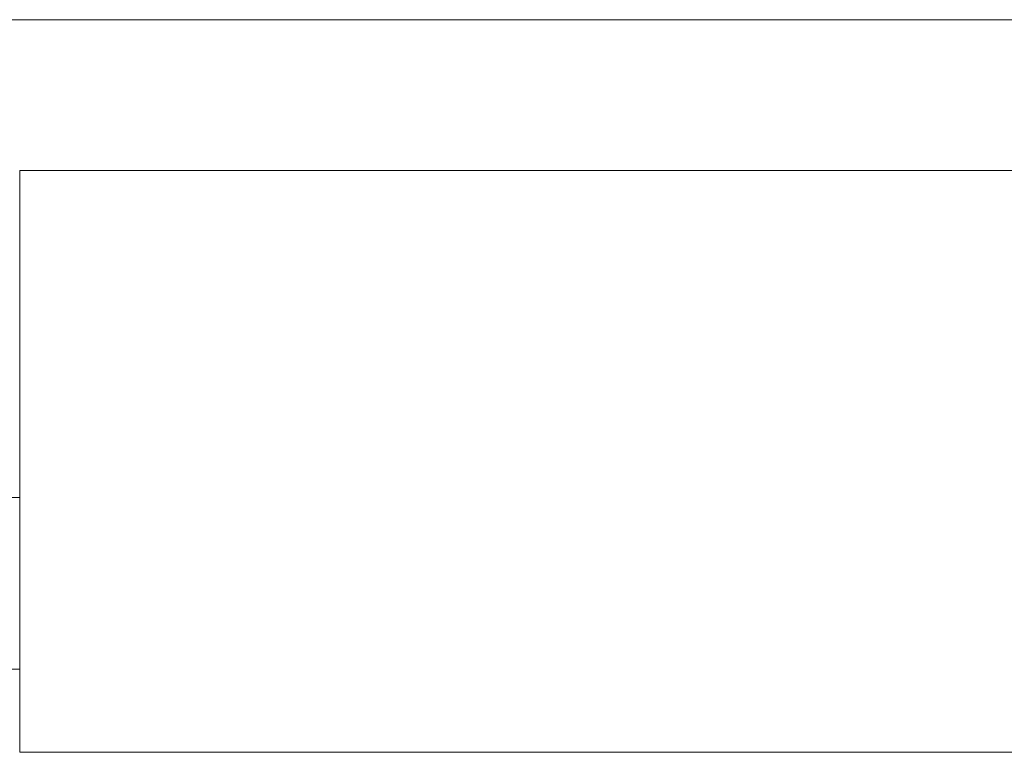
# Model space of a CAD drawing. Header units: inches. Extents: x 14 to 326, y 10 to 205.
# Tile 39 of 107: x 108.2 to 109.69, y 187.68 to 188.78. Entities that reach past the tile are written whole.
import ezdxf

# ---------------------------------------------------------------- set-up
doc = ezdxf.new("R2010")
doc.units = ezdxf.units.IN
doc.header["$LTSCALE"] = 20
doc.header["$MEASUREMENT"] = 0
doc.layers.add('Visible (ANSI)', color=7, linetype='Continuous', lineweight=5)

msp = doc.modelspace()

# ---------------------------------------------------------------- linework, layer by layer
at = {"layer": 'Visible (ANSI)'}
for p, q in [((129.2252, 188.779), (87.2876, 188.779)), ((108.2039, 187.8022), (108.2039, 188.5522)), ((108.2039, 188.5522), (128.5992, 188.5522)), ((108.1389, 188.0602), (108.2039, 188.0602)), ((108.1802, 187.8022), (108.2039, 187.8022)), ((108.2039, 187.8022), (108.2039, 187.6772)), ((128.579, 187.6772), (108.2039, 187.6772))]:
    msp.add_line(p, q, dxfattribs=at)

doc.saveas('drawing.dxf')
